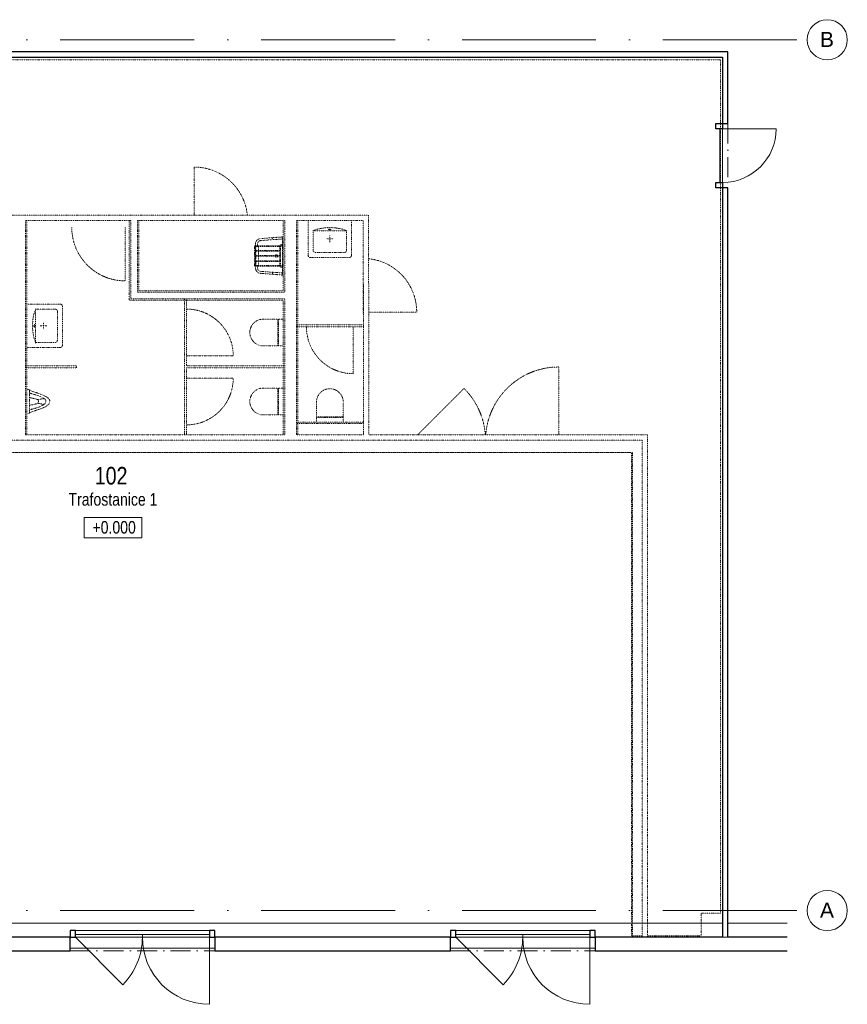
# Model space of a CAD drawing. Header units: millimetres. Extents: x -34728 to 839610, y -480656 to 464976.
# Tile 11 of 69: x -17951 to -5591, y -22632 to -7932. Entities that reach past the tile are written whole.
import ezdxf

# ---------------------------------------------------------------- set-up
doc = ezdxf.new("R2010")
doc.units = ezdxf.units.MM
for name, pattern in [('B_CARA_12', [2.6, 1, -0.8, 0, -0.8]), ('ČERCHOVANÁ', [25.4, 12.7, -6.35, 0, -6.35]), ('Čerchovaná 20mm', [3000, 2000, -500, 0, -500]), ('Čerchovaná 3mm', [500, 300, -100, 0, -100])]:
    doc.linetypes.add(name, pattern=pattern)
doc.layers.get('0').update_dxf_attribs({"color": 9})
for name, color, linetype, lineweight in [('CA_DVERE', 9, 'Continuous', 13), ('CA_DVERE18', 9, 'Continuous', 9), ('CA_DVERE25', 9, 'Continuous', 9), ('CA_DVERE_NEVHRA1', 9, 'Čerchovaná 3mm', 13), ('CA_KOTY', 9, 'Continuous', 9), ('CA_OSY', 9, 'ČERCHOVANÁ', 9), ('CA_PODLAHA25', 9, 'Continuous', 13), ('CA_POHHRA25', 9, 'Continuous', 13), ('CA_REZY', 9, 'Continuous', 25), ('CA_TEXT25', 9, 'Continuous', 9), ('CA_TEXT35', 9, 'Continuous', 9), ('CA_ZARIZPRED', 5, 'Continuous', 13)]:
    doc.layers.add(name, color=color, linetype=linetype, lineweight=lineweight)
doc.styles.add('Arial_1', font='arial.ttf', dxfattribs={"height": 450})
doc.styles.add('Arial_3', font='arial.ttf', dxfattribs={"width": 0.8, "height": 250})
doc.styles.add('Arial_4', font='arial.ttf', dxfattribs={"width": 0.8, "height": 350})

# ---------------------------------------------------------------- blocks, each defined once
blk = doc.blocks.new('CZ-Dveře_otočné_dvoukřídlé_OCZ - CZ-Dveře_otočné_dvoukřídlé_2_19x2_7-2315280-PŮDORYS 1_NP _ vestavek V1')
at = {"layer": 'CA_DVERE18', "linetype": 'B_CARA_12'}
for p, q in [((1095, 40), (1095, 1055)), ((-1015, 40), (-321, 734))]:
    blk.add_line(p, q, dxfattribs=at)
for centre, start, end in [((1095, -40), 90, 175.8038), ((-1095, -40), 4.1948, 45)]:
    blk.add_arc(centre, 1095, start, end, dxfattribs=at)
blk = doc.blocks.new('HP_Jednokridle-oboustrana-zaruben1 - 700x1970-1359875-PŮDORYS 1_NP _ vestavek V1')
at = {"layer": 'CA_DVERE', "linetype": 'B_CARA_12'}
blk.add_line((-370, 15), (-370, 715), dxfattribs=at)
blk.add_arc((-370, 15), 700, 0, 90, dxfattribs=at)
blk = doc.blocks.new('HP_Jednokridle-oboustrana-zaruben1 - 700x1970-1359876-PŮDORYS 1_NP _ vestavek V1')
at = {"layer": 'CA_DVERE', "linetype": 'B_CARA_12'}
blk.add_line((-370, -15), (-370, -715), dxfattribs=at)
blk.add_arc((-370, -15), 700, 270, 360, dxfattribs=at)
blk = doc.blocks.new('WC 01 - WC-807661-PŮDORYS 1_NP _ vestavek V1')
at = {"layer": 'CA_ZARIZPRED', "linetype": 'B_CARA_12'}
for p, q in [((-200, 280), (-200, 210)), ((-200, 210), (200, 210)), ((-200, 200), (-200, 210)), ((200, 200), (-200, 200)), ((-200, 200), (-200, -20)), ((200, 210), (200, 280)), ((200, 210), (200, 200)), ((200, -20), (200, 200))]:
    blk.add_line(p, q, dxfattribs=at)
blk.add_arc((0, -20), 200, 180, 360, dxfattribs=at)
blk = doc.blocks.new('Urinal 02 - Urinal-847184-PŮDORYS 1_NP _ vestavek V1')
at = {"layer": 'CA_ZARIZPRED', "linetype": 'B_CARA_12'}
for p, q in [((-43, 160), (-28, 59)), ((28, 59), (43, 160)), ((-180, -92), (-180, -100)), ((-129, -61), (-174, -61)), ((-174, -61), (-129, -61)), ((-130, -62), (130, -62)), ((174, -61), (129, -61)), ((129, -61), (174, -61)), ((180, -100), (180, -92))]:
    blk.add_line(p, q, dxfattribs=at)
for centre, radius, start, end in [((420, -105), 477, 159.8921, 174.8069), ((0, 42), 32.8, 31.4193, 148.5807), ((-420, -105), 477, 5.1931, 20.1079)]:
    blk.add_arc(centre, radius, start, end, dxfattribs=at)
for points, knots in [([(-174, -61), (-169, -57), (-159, -40), (-143, 5), (-127, 57), (-112, 98), (-99, 133), (-89, 155), (-80, 172), (-71, 189), (-63, 201), (-57, 209)], [-1, -1, -1, -1, -0.785714, -0.571429, -0.428571, -0.285714, -0.214286, -0.142857, -0.107143, -0.071429, 0, 0, 0, 0]), ([(-129, -61), (-128, -60), (-126, -56), (-122, -49), (-119, -38), (-115, -26), (-111, -11), (-105, 12), (-95, 45), (-80, 86), (-63, 125), (-50, 148), (-43, 160)], [0, 0, 0, 0, 0.076923, 0.153846, 0.230769, 0.307692, 0.384615, 0.461538, 0.615385, 0.769231, 0.884615, 1, 1, 1, 1]), ([(-57, 209), (-54, 213), (-47, 221), (-38, 230), (-29, 235), (-22, 239), (-15, 242), (-8, 244), (0, 244), (8, 244), (15, 242), (22, 239), (29, 235), (38, 229), (47, 221), (54, 213), (57, 209)], [0, 0, 0, 0, 0.111111, 0.222222, 0.277778, 0.333333, 0.388889, 0.444444, 0.5, 0.555556, 0.611111, 0.666667, 0.722222, 0.777778, 0.888889, 1, 1, 1, 1]), ([(-43, 160), (-41, 163), (-36, 169), (-27, 176), (-17, 181), (-7, 183), (1, 183), (8, 182), (15, 181), (22, 178), (28, 175), (36, 169), (41, 164), (43, 160)], [0, 0, 0, 0, 0.111111, 0.222222, 0.333333, 0.444444, 0.513889, 0.583333, 0.652778, 0.722222, 0.791667, 0.861111, 1, 1, 1, 1]), ([(43, 160), (52, 144), (69, 113), (88, 67), (102, 24), (112, -15), (119, -40), (125, -55), (128, -60), (129, -61)], [0, 0, 0, 0, 0.153846, 0.307692, 0.461538, 0.615385, 0.807692, 0.903846, 1, 1, 1, 1]), ([(57, 209), (61, 203), (67, 194), (75, 182), (80, 172), (84, 164), (88, 157), (92, 148), (101, 126), (114, 94), (128, 53), (141, 13), (153, -23), (164, -49), (170, -58), (174, -61)], [-1, -1, -1, -1, -0.946429, -0.919643, -0.892857, -0.866071, -0.852679, -0.839286, -0.785714, -0.678571, -0.571429, -0.428571, -0.285714, -0.142857, 0, 0, 0, 0]), ([(-180, -92), (-180, -90), (-179, -83), (-178, -74), (-177, -68), (-176, -64), (-175, -62), (-174, -61), (-174, -61)], [-1, -1, -1, -1, -0.857143, -0.571429, -0.428571, -0.285714, -0.142857, 0, 0, 0, 0]), ([(174, -61), (174, -61), (175, -62), (176, -64), (177, -69), (179, -78), (180, -87), (180, -92)], [-1, -1, -1, -1, -0.857143, -0.714286, -0.571429, -0.285714, 0, 0, 0, 0])]:
    blk.add_open_spline(points, degree=3, knots=knots, dxfattribs=at)
for points in [[(-129, -61), (-129, -61), (-130, -61), (-130, -62), (-130, -62)], [(130, -62), (130, -62), (130, -61), (129, -61), (129, -61)]]:
    blk.add_open_spline(points, degree=3, dxfattribs=at)
blk = doc.blocks.new('CZ-Dveře_otočné_jednokřídlé_OCZ - CZ-Dveře_otočné_jednokřídlé_900-2406754-PŮDORYS 1_NP _ vestavek V1')
at = {"layer": 'CA_DVERE18', "linetype": 'B_CARA_12'}
blk.add_line((400, -140), (400, -940), dxfattribs=at)
blk.add_arc((400, -140), 800, 180, 270, dxfattribs=at)
blk = doc.blocks.new('Waschbecken 02 645 x 550 - Waschbecken-V1-PŮDORYS 1_NP _ vestavek V1')
at = {"layer": 'CA_ZARIZPRED', "linetype": 'B_CARA_12'}
for p, q in [((-200, 280), (-200, 150)), ((-200, 150), (-200, -220)), ((-135, 150), (-126, 150)), ((-125, -145), (-125, 150)), ((371, 150), (-125, 150)), ((-125, 150), (-125, 150)), ((103, 172), (103, 168)), ((143, 168), (143, 172)), ((371, 150), (371, -145)), ((371, 150), (381, 150)), ((371, 150), (371, 150)), ((446, 150), (446, 280)), ((446, -220), (446, 150)), ((73, 30), (173, 30)), ((123, -20), (123, 80)), ((-170, -250), (416, -250)), ((341, -175), (-95, -175))]:
    blk.add_line(p, q, dxfattribs=at)
at = {"layer": 'CA_ZARIZPRED', "linetype": 'B_CARA_12', "flags": 128}
for points in [[(-126, 150), (-81, 167), (-28, 181), (30, 190), (91, 195), (154, 195), (216, 190), (274, 181), (327, 167), (371, 150)], [(-95, -175), (-96, -175), (-97, -175), (-99, -175), (-100, -175), (-101, -174), (-102, -174), (-103, -174), (-104, -173), (-106, -173), (-107, -173), (-108, -172), (-109, -172), (-110, -171), (-111, -170), (-112, -170), (-113, -169), (-114, -168), (-115, -168), (-116, -167), (-117, -166), (-117, -165), (-118, -164), (-119, -163), (-120, -162), (-120, -161), (-121, -160), (-121, -159), (-122, -158), (-123, -157), (-123, -156), (-123, -155), (-124, -154), (-124, -152), (-124, -151), (-125, -150), (-125, -149), (-125, -148), (-125, -147), (-125, -145), (-125, -145)], [(371, -145), (371, -146), (371, -147), (371, -149), (370, -150), (370, -151), (370, -152), (370, -153), (369, -154), (369, -156), (368, -157), (368, -158), (367, -159), (367, -160), (366, -161), (366, -162), (365, -163), (364, -164), (363, -165), (363, -166), (362, -167), (361, -167), (360, -168), (359, -169), (358, -170), (357, -170), (356, -171), (355, -171), (354, -172), (353, -173), (352, -173), (351, -173), (349, -174), (348, -174), (347, -174), (346, -175), (345, -175), (344, -175), (342, -175), (341, -175), (341, -175)], [(-200, -220), (-200, -221), (-200, -222), (-200, -224), (-200, -225), (-199, -226), (-199, -227), (-199, -228), (-198, -229), (-198, -231), (-198, -232), (-197, -233), (-197, -234), (-196, -235), (-195, -236), (-195, -237), (-194, -238), (-193, -239), (-193, -240), (-192, -241), (-191, -242), (-190, -242), (-189, -243), (-188, -244), (-187, -245), (-186, -245), (-185, -246), (-184, -246), (-183, -247), (-182, -248), (-181, -248), (-180, -248), (-179, -249), (-177, -249), (-176, -249), (-175, -250), (-174, -250), (-173, -250), (-172, -250), (-170, -250), (-170, -250)], [(416, -250), (417, -250), (418, -250), (419, -250), (421, -250), (422, -249), (423, -249), (424, -249), (425, -248), (426, -248), (427, -248), (429, -247), (430, -247), (431, -246), (432, -245), (433, -245), (434, -244), (435, -243), (436, -243), (436, -242), (437, -241), (438, -240), (439, -239), (440, -238), (440, -237), (441, -236), (442, -235), (442, -234), (443, -233), (443, -232), (444, -231), (444, -230), (445, -229), (445, -227), (445, -226), (445, -225), (446, -224), (446, -223), (446, -222), (446, -220), (446, -220)]]:
    blk.add_lwpolyline(points, dxfattribs=at)
at = {"layer": 'CA_ZARIZPRED', "linetype": 'B_CARA_12'}
for centre, start, end in [((-95, -145), 180, 195), ((341, -145), 345, 0), ((-170, -220), 180, 195), ((-170, -220), 210, 225), ((-170, -220), 255, 270), ((-95, -145), 255, 270), ((341, -145), 270, 285), ((416, -220), 270, 285), ((416, -220), 300, 315), ((416, -220), 345, 0)]:
    blk.add_arc(centre, 30, start, end, dxfattribs=at)
for start_param, end_param in [(3.142504, 6.284097), (0.000912, 3.142504)]:
    blk.add_ellipse((123, 168), major_axis=(-20, 0), ratio=0.352391, start_param=start_param, end_param=end_param, dxfattribs=at)
blk = doc.blocks.new('CZ-Dveře_otočné_jednokřídlé_OCZ - CZ-Dveře_otočné_jednokřídlé_900-2401749-PŮDORYS 1_NP _ vestavek V1')
at = {"layer": 'CA_DVERE18', "linetype": 'B_CARA_12'}
for p, q in [((400, 42), (400, 760)), ((400, -40), (400, -38))]:
    blk.add_line(p, q, dxfattribs=at)
blk.add_arc((400, -40), 800, 90, 174.2509, dxfattribs=at)
at = {"layer": 'CA_DVERE_NEVHRA1', "linetype": 'B_CARA_12'}
blk.add_line((-25, -40), (425, -40), dxfattribs=at)
blk = doc.blocks.new('CZ-Dveře_otočné_jednokřídlé_OCZ - CZ-Dveře_otočné_jednokřídlé_900-1178197-PŮDORYS 1_NP _ vestavek V1')
at = {"layer": 'CA_DVERE18', "linetype": 'B_CARA_12'}
blk.add_line((-400, 40), (-400, 760), dxfattribs=at)
blk.add_arc((-400, -40), 800, 5.7491, 90, dxfattribs=at)
blk = doc.blocks.new('Výlevka - Výlevka-2403445-PŮDORYS 1_NP _ vestavek V1')
at = {"layer": 'CA_ZARIZPRED', "linetype": 'B_CARA_12'}
for p, q in [((-324, 268), (-310, 445)), ((-294, 268), (-280, 444)), ((-231, 522), (-201, 522)), ((-231, 492), (-201, 492)), ((-201, 537), (-201, 522)), ((99, 537), (-201, 537)), ((-201, 516), (-201, 522)), ((-201, 516), (-201, 142)), ((-191, 142), (-191, 516)), ((-191, 477), (-131, 477)), ((88, 527), (-189, 527)), ((-189, 517), (88, 517)), ((-131, 522), (-131, 153)), ((-121, 153), (-121, 522)), ((-121, 477), (-56, 477)), ((-56, 522), (-56, 153)), ((-46, 153), (-46, 522)), ((-46, 477), (19, 477)), ((19, 522), (19, 153)), ((29, 153), (29, 522)), ((29, 477), (90, 477)), ((89, 516), (89, 142)), ((99, 522), (99, 537)), ((99, 522), (99, 516)), ((99, 522), (129, 522)), ((99, 142), (99, 516)), ((99, 492), (129, 492)), ((179, 442), (193, 268)), ((209, 443), (223, 268)), ((-324, 268), (-294, 268)), ((94, 158), (-196, 158)), ((-196, 148), (94, 148)), ((193, 268), (223, 268)), ((-336, 118), (-337, 108)), ((234, 118), (-336, 118)), ((-221, 143), (-221, 139)), ((-221, 143), (-191, 143)), ((-221, 122), (-221, 139)), ((-221, 139), (-191, 139)), ((-221, 122), (-221, 119)), ((-221, 122), (-191, 122)), ((-221, 119), (-191, 119)), ((-191, 119), (-221, 119)), ((-221, 119), (-201, 119)), ((-201, 119), (-196, 119)), ((-196, 119), (-191, 119)), ((-191, 139), (-191, 143)), ((-191, 139), (-191, 122)), ((-191, 119), (-191, 122)), ((89, 143), (89, 139)), ((119, 143), (89, 143)), ((89, 122), (89, 139)), ((119, 139), (89, 139)), ((89, 122), (89, 119)), ((119, 122), (89, 122)), ((89, 119), (119, 119)), ((89, 119), (119, 119)), ((89, 119), (94, 119)), ((94, 119), (99, 119)), ((119, 119), (99, 119)), ((119, 139), (119, 143)), ((119, 139), (119, 122)), ((119, 119), (119, 122)), ((235, 108), (234, 118))]:
    blk.add_line(p, q, dxfattribs=at)
at = {"layer": 'CA_ZARIZPRED', "linetype": 'B_CARA_12', "flags": 128}
for points in [[(-189, 527), (-190, 527), (-190, 527), (-191, 527), (-191, 527), (-192, 527), (-192, 527), (-193, 527), (-193, 527), (-193, 527), (-194, 527), (-194, 526), (-195, 526), (-195, 526), (-196, 526), (-196, 525), (-196, 525), (-197, 525), (-197, 525), (-197, 524), (-198, 524), (-198, 524), (-198, 523), (-199, 523), (-199, 523), (-199, 522), (-199, 522), (-200, 521), (-200, 521), (-200, 521), (-200, 520), (-200, 520), (-201, 519), (-201, 519), (-201, 518), (-201, 518), (-201, 517), (-201, 517), (-201, 517), (-201, 516), (-201, 516)], [(-191, 516), (-191, 516), (-191, 516), (-191, 516), (-191, 516), (-191, 516), (-191, 516), (-191, 516), (-191, 516), (-191, 516), (-191, 517), (-191, 517), (-191, 517), (-191, 517), (-191, 517), (-191, 517), (-191, 517), (-191, 517), (-191, 517), (-191, 517), (-191, 517), (-190, 517), (-190, 517), (-190, 517), (-190, 517), (-190, 517), (-190, 517), (-190, 517), (-190, 517), (-190, 517), (-190, 517), (-190, 517), (-190, 517), (-190, 517), (-190, 517), (-190, 517), (-190, 517), (-190, 517), (-189, 517), (-189, 517), (-189, 517)], [(99, 516), (99, 516), (99, 517), (99, 517), (99, 518), (99, 518), (99, 519), (99, 519), (99, 520), (99, 520), (98, 520), (98, 521), (98, 521), (98, 522), (98, 522), (97, 522), (97, 523), (97, 523), (97, 524), (96, 524), (96, 524), (96, 525), (95, 525), (95, 525), (94, 525), (94, 526), (94, 526), (93, 526), (93, 526), (92, 527), (92, 527), (92, 527), (91, 527), (91, 527), (90, 527), (90, 527), (89, 527), (89, 527), (88, 527), (88, 527), (88, 527)], [(88, 517), (88, 517), (88, 517), (88, 517), (88, 517), (88, 517), (88, 517), (88, 517), (88, 517), (88, 517), (88, 517), (88, 517), (89, 517), (89, 517), (89, 517), (89, 517), (89, 517), (89, 517), (89, 517), (89, 517), (89, 517), (89, 517), (89, 517), (89, 517), (89, 517), (89, 517), (89, 517), (89, 517), (89, 517), (89, 517), (89, 516), (89, 516), (89, 516), (89, 516), (89, 516), (89, 516), (89, 516), (89, 516), (89, 516), (89, 516), (89, 516)], [(-336, 118), (-334, 143), (-332, 167), (-330, 189), (-329, 207)], [(-329, 207), (-328, 224), (-326, 245), (-324, 268)], [(-306, 118), (-304, 143), (-302, 167), (-300, 189), (-299, 207)], [(-299, 207), (-297, 224), (-296, 245), (-294, 268)], [(193, 268), (195, 245), (196, 224), (197, 207)], [(197, 207), (199, 189), (201, 167), (202, 143), (204, 118)], [(223, 268), (225, 245), (226, 224), (227, 207)], [(227, 207), (229, 189), (231, 167), (232, 143), (234, 118)]]:
    blk.add_lwpolyline(points, dxfattribs=at)
at = {"layer": 'CA_ZARIZPRED', "linetype": 'B_CARA_12'}
for centre, radius, start, end in [((-231, 443), 79.2, 90, 178.7407), ((-231, 443), 49.1, 90, 179.5597), ((129, 443), 80, 360, 90), ((129, 442), 50.2, 0, 90), ((-51, 209), 20, 105, 255), ((-51, 209), 20, 285, 75)]:
    blk.add_arc(centre, radius, start, end, dxfattribs=at)
blk = doc.blocks.new('Waschbecken 02 645 x 550 - Waschbecken-V2-PŮDORYS 1_NP _ vestavek V1')
at = {"layer": 'CA_ZARIZPRED', "linetype": 'B_CARA_12'}
for p, q in [((-200, 300), (-200, 150)), ((446, 150), (446, 300)), ((-200, 150), (-200, -220)), ((-135, 150), (-126, 150)), ((-125, -145), (-125, 150)), ((371, 150), (-125, 150)), ((-125, 150), (-125, 150)), ((103, 172), (103, 168)), ((143, 168), (143, 172)), ((371, 150), (371, -145)), ((371, 150), (381, 150)), ((371, 150), (371, 150)), ((446, -220), (446, 150)), ((73, 30), (173, 30)), ((123, -20), (123, 80)), ((-170, -250), (416, -250)), ((341, -175), (-95, -175))]:
    blk.add_line(p, q, dxfattribs=at)
at = {"layer": 'CA_ZARIZPRED', "linetype": 'B_CARA_12', "flags": 128}
for points in [[(-126, 150), (-81, 167), (-28, 181), (30, 190), (91, 195), (154, 195), (216, 190), (274, 181), (327, 167), (371, 150)], [(-95, -175), (-96, -175), (-97, -175), (-99, -175), (-100, -175), (-101, -174), (-102, -174), (-103, -174), (-104, -173), (-106, -173), (-107, -173), (-108, -172), (-109, -172), (-110, -171), (-111, -170), (-112, -170), (-113, -169), (-114, -168), (-115, -168), (-116, -167), (-117, -166), (-117, -165), (-118, -164), (-119, -163), (-120, -162), (-120, -161), (-121, -160), (-121, -159), (-122, -158), (-123, -157), (-123, -156), (-123, -155), (-124, -154), (-124, -152), (-124, -151), (-125, -150), (-125, -149), (-125, -148), (-125, -147), (-125, -145), (-125, -145)], [(371, -145), (371, -146), (371, -147), (371, -149), (370, -150), (370, -151), (370, -152), (370, -153), (369, -154), (369, -156), (368, -157), (368, -158), (367, -159), (367, -160), (366, -161), (366, -162), (365, -163), (364, -164), (363, -165), (363, -166), (362, -167), (361, -167), (360, -168), (359, -169), (358, -170), (357, -170), (356, -171), (355, -171), (354, -172), (353, -173), (352, -173), (351, -173), (349, -174), (348, -174), (347, -174), (346, -175), (345, -175), (344, -175), (342, -175), (341, -175), (341, -175)], [(-200, -220), (-200, -221), (-200, -222), (-200, -224), (-200, -225), (-199, -226), (-199, -227), (-199, -228), (-198, -229), (-198, -231), (-198, -232), (-197, -233), (-197, -234), (-196, -235), (-195, -236), (-195, -237), (-194, -238), (-193, -239), (-193, -240), (-192, -241), (-191, -242), (-190, -242), (-189, -243), (-188, -244), (-187, -245), (-186, -245), (-185, -246), (-184, -246), (-183, -247), (-182, -248), (-181, -248), (-180, -248), (-179, -249), (-177, -249), (-176, -249), (-175, -250), (-174, -250), (-173, -250), (-172, -250), (-170, -250), (-170, -250)], [(416, -250), (417, -250), (418, -250), (419, -250), (421, -250), (422, -249), (423, -249), (424, -249), (425, -248), (426, -248), (427, -248), (429, -247), (430, -247), (431, -246), (432, -245), (433, -245), (434, -244), (435, -243), (436, -243), (436, -242), (437, -241), (438, -240), (439, -239), (440, -238), (440, -237), (441, -236), (442, -235), (442, -234), (443, -233), (443, -232), (444, -231), (444, -230), (445, -229), (445, -227), (445, -226), (445, -225), (446, -224), (446, -223), (446, -222), (446, -220), (446, -220)]]:
    blk.add_lwpolyline(points, dxfattribs=at)
at = {"layer": 'CA_ZARIZPRED', "linetype": 'B_CARA_12'}
for centre, start, end in [((-95, -145), 180, 195), ((341, -145), 345, 0), ((-170, -220), 180, 195), ((-170, -220), 210, 225), ((-170, -220), 255, 270), ((-95, -145), 255, 270), ((341, -145), 270, 285), ((416, -220), 270, 285), ((416, -220), 300, 315), ((416, -220), 345, 0)]:
    blk.add_arc(centre, 30, start, end, dxfattribs=at)
for start_param, end_param in [(3.142504, 6.284097), (0.000912, 1.309909), (1.368222, 3.142504)]:
    blk.add_ellipse((123, 168), major_axis=(-20, 0), ratio=0.352391, start_param=start_param, end_param=end_param, dxfattribs=at)
blk = doc.blocks.new('CZ-Dveře_otočné_jednokřídlé_OCZ - CZ-Dveře_otočné_jednokřídlé_900-V3-PŮDORYS 1_NP _ vestavek V1')
at = {"layer": 'CA_DVERE18'}
blk.add_line((-400, -40), (-400, 760), dxfattribs=at)
blk.add_arc((-400, -40), 800, 360, 90, dxfattribs=at)
at = {"layer": 'CA_DVERE25', "lineweight": 25}
for p, q in [((-480, -140), (-480, -40)), ((-480, -40), (-400, -40)), ((-400, -140), (-480, -140)), ((-400, -40), (-400, -140)), ((400, -140), (400, -40)), ((400, -40), (480, -40)), ((480, -140), (400, -140)), ((480, -40), (480, -140))]:
    blk.add_line(p, q, dxfattribs=at)
at = {"layer": 'CA_DVERE25'}
for p, q in [((-400, -80), (-400, -40)), ((-400, -40), (400, -40)), ((400, -80), (-400, -80)), ((400, -40), (400, -80))]:
    blk.add_line(p, q, dxfattribs=at)
at = {"layer": 'CA_DVERE_NEVHRA1'}
blk.add_line((-480, 40), (480, 40), dxfattribs=at)
blk = doc.blocks.new('CZ-Dveře_otočné_dvoukřídlé_OCZ typ2 - CZ-Dveře_otočné_dvoukřídlé_2x3_5-2140954-PŮDORYS 1_NP _ vestavek V1')
at = {"layer": 'CA_DVERE18'}
for p, q in [((-1000, 200), (1000, 200)), ((-1000, 100), (-293, -607)), ((1000, 100), (1000, -900))]:
    blk.add_line(p, q, dxfattribs=at)
for centre, start, end in [((-1000, 100), 315, 0), ((1000, 100), 180, 270)]:
    blk.add_arc(centre, 1000, start, end, dxfattribs=at)
at = {"layer": 'CA_DVERE25', "lineweight": 25}
for p, q in [((-1000, 200), (-1080, 200)), ((-1080, 200), (-1080, 100)), ((-1000, 100), (-1000, 200)), ((1080, 200), (1000, 200)), ((1000, 200), (1000, 100)), ((1080, 100), (1080, 200)), ((-1080, 100), (-1000, 100)), ((1000, 100), (1080, 100))]:
    blk.add_line(p, q, dxfattribs=at)
at = {"layer": 'CA_DVERE25'}
for p, q in [((0, 140), (-1000, 140)), ((-1000, 140), (-1000, 100)), ((-1000, 100), (0, 100)), ((0, 100), (0, 140)), ((1000, 140), (0, 140)), ((0, 140), (0, 100)), ((0, 100), (1000, 100)), ((1000, 100), (1000, 140))]:
    blk.add_line(p, q, dxfattribs=at)
at = {"layer": 'CA_DVERE_NEVHRA1'}
blk.add_line((-1080, -100), (1080, -100), dxfattribs=at)
blk = doc.blocks.new('Osnova - Bublina osnovy 12mm-4850-PŮDORYS 1_NP _ vestavek V1')
at = {"layer": 'CA_TEXT35'}
blk.add_circle((0, 0), 6, dxfattribs=at)
blk = doc.blocks.new('Výškové kóty - Obdélník kolem výškové kóty-410351-PŮDORYS 1_NP _ vestavek V1')
at = {"layer": 'CA_KOTY'}
for p, q in [((6.6, 4.06), (-4.9, 4.06)), ((-4.9, 0), (-4.9, 4.06)), ((-4.9, 4.06), (6.6, 4.06)), ((6.6, 4.06), (6.6, 0)), ((6.6, 0), (-4.9, 0))]:
    blk.add_line(p, q, dxfattribs=at)
blk = doc.blocks.new('SAFFDHH')
at = {"layer": 'CA_OSY', "color": 9, "linetype": 'Čerchovaná 20mm'}
for p, q in [((2984, 20750), (23138, 20750)), ((2984, 7750), (23138, 7750))]:
    blk.add_line(p, q, dxfattribs=at)
at = {"layer": 'CA_PODLAHA25', "color": 9, "linetype": 'B_CARA_12'}
for p, q in [((21845, 20450), (4560, 20450)), ((21845, 7710), (21845, 20450)), ((4870, 14590), (20515, 14590)), ((20530, 14590), (4870, 14590)), ((20515, 14590), (20515, 7370)), ((20530, 7350), (20530, 14590)), ((21555, 7370), (21555, 7710)), ((21555, 7710), (21845, 7710)), ((20515, 7370), (20675, 7370)), ((20755, 7370), (21555, 7370)), ((4870, 7350), (20530, 7350))]:
    blk.add_line(p, q, dxfattribs=at)
at = {"layer": 'CA_PODLAHA25', "color": 9}
for p, q in [((4440, 7560), (21875, 7560)), ((21955, 7560), (22840, 7560))]:
    blk.add_line(p, q, dxfattribs=at)
at = {"layer": 'CA_POHHRA25', "color": 9, "linetype": 'B_CARA_12'}
for p, q in [((9790, 18130), (16587, 18130)), ((16587, 18130), (16587, 17110)), ((13035, 18050), (11465, 18050)), ((11465, 18050), (11465, 14850)), ((11485, 18050), (11485, 14850)), ((13015, 16860), (13015, 18050)), ((13035, 16880), (13035, 18050)), ((15335, 18050), (13135, 18050)), ((13135, 18050), (13135, 16980)), ((13155, 18050), (13155, 17000)), ((15315, 17000), (15315, 18050)), ((15335, 16980), (15335, 18050)), ((15510, 18050), (15510, 14850)), ((16507, 18050), (15510, 18050)), ((15530, 18050), (15530, 14850)), ((16507, 17110), (16507, 18050)), ((16510, 17110), (16507, 17110)), ((16510, 14850), (16510, 17110)), ((16590, 17110), (16587, 17110)), ((16590, 17110), (16590, 14850)), ((13135, 16980), (15335, 16980)), ((13155, 17000), (15315, 17000)), ((15315, 16860), (13015, 16860)), ((15335, 16880), (13035, 16880)), ((13837, 14850), (13837, 16880)), ((13867, 16880), (13867, 15880)), ((15315, 14850), (15315, 16860)), ((15335, 14850), (15335, 16880)), ((15510, 16495), (16510, 16495)), ((16510, 16465), (15510, 16465)), ((11465, 15880), (12225, 15880)), ((12225, 15880), (12225, 15850)), ((13867, 15880), (15335, 15880)), ((12225, 15850), (11465, 15850)), ((13867, 15850), (13867, 14850)), ((15335, 15850), (13867, 15850)), ((15510, 15020), (16510, 15020)), ((16510, 15020), (15510, 15020)), ((15530, 15040), (16510, 15040)), ((11465, 14850), (15335, 14850)), ((15510, 14850), (16510, 14850)), ((16590, 14850), (20755, 14850)), ((20755, 14850), (20755, 7350)), ((20675, 14770), (4230, 14770)), ((20675, 7350), (20675, 14770)), ((20675, 7350), (20755, 7350))]:
    blk.add_line(p, q, dxfattribs=at)
at = {"layer": 'CA_POHHRA25', "color": 9}
for p, q in [((21875, 7350), (21955, 7350)), ((14290, 7190), (12130, 7190)), ((19970, 7190), (17810, 7190))]:
    blk.add_line(p, q, dxfattribs=at)
at = {"layer": 'CA_REZY', "color": 9}
for p, q in [((21955, 20570), (4230, 20570)), ((4230, 20490), (21875, 20490)), ((21875, 20490), (21875, 19500)), ((21955, 19500), (21955, 20570)), ((21875, 19500), (21955, 19500)), ((21875, 18540), (21875, 7350)), ((21955, 18540), (21875, 18540)), ((21955, 7350), (21955, 18540)), ((12130, 7350), (8600, 7350)), ((12130, 7150), (12130, 7350)), ((17810, 7350), (14290, 7350)), ((14290, 7350), (14290, 7150)), ((17810, 7150), (17810, 7350)), ((21875, 7350), (19970, 7350)), ((19970, 7350), (19970, 7150)), ((22840, 7350), (21955, 7350)), ((8600, 7150), (12130, 7150)), ((14290, 7150), (17810, 7150)), ((19970, 7150), (22840, 7150))]:
    blk.add_line(p, q, dxfattribs=at)
at = {"layer": 'CA_DVERE', "color": 9, "linetype": 'B_CARA_12'}
for name, p, rotation in [('HP_Jednokridle-oboustrana-zaruben1 - 700x1970-1359876-PŮDORYS 1_NP _ vestavek V1', (13852, 16400), 90), ('HP_Jednokridle-oboustrana-zaruben1 - 700x1970-1359875-PŮDORYS 1_NP _ vestavek V1', (15990, 16480), 180), ('HP_Jednokridle-oboustrana-zaruben1 - 700x1970-1359875-PŮDORYS 1_NP _ vestavek V1', (13852, 15330), 270)]:
    blk.add_blockref(name, p, dxfattribs=dict(at, rotation=rotation))
at = {"layer": 'CA_DVERE_NEVHRA1', "color": 9, "rotation": 270}
blk.add_blockref('CZ-Dveře_otočné_jednokřídlé_OCZ - CZ-Dveře_otočné_jednokřídlé_900-V3-PŮDORYS 1_NP _ vestavek V1', (21915, 19020), dxfattribs=at)
at = {"layer": 'CA_DVERE_NEVHRA1', "color": 9, "linetype": 'B_CARA_12'}
for name, p in [('CZ-Dveře_otočné_jednokřídlé_OCZ - CZ-Dveře_otočné_jednokřídlé_900-1178197-PŮDORYS 1_NP _ vestavek V1', (14382, 18090)), ('CZ-Dveře_otočné_jednokřídlé_OCZ - CZ-Dveře_otočné_jednokřídlé_900-2406754-PŮDORYS 1_NP _ vestavek V1', (12555, 18090)), ('CZ-Dveře_otočné_dvoukřídlé_OCZ - CZ-Dveře_otočné_dvoukřídlé_2_19x2_7-2315280-PŮDORYS 1_NP _ vestavek V1', (18335, 14810))]:
    blk.add_blockref(name, p, dxfattribs=at)
at = {"layer": 'CA_DVERE_NEVHRA1', "color": 9, "linetype": 'B_CARA_12', "rotation": 270}
blk.add_blockref('CZ-Dveře_otočné_jednokřídlé_OCZ - CZ-Dveře_otočné_jednokřídlé_900-2401749-PŮDORYS 1_NP _ vestavek V1', (16547, 17085), dxfattribs=at)
at = {"layer": 'CA_DVERE_NEVHRA1', "color": 9}
for p in [(13210, 7250), (18890, 7250)]:
    blk.add_blockref('CZ-Dveře_otočné_dvoukřídlé_OCZ typ2 - CZ-Dveře_otočné_dvoukřídlé_2x3_5-2140954-PŮDORYS 1_NP _ vestavek V1', p, dxfattribs=at)
at = {"layer": 'CA_KOTY', "color": 9, "xscale": 74.99999999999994, "yscale": 74.99999999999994, "zscale": 74.99999999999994}
blk.add_blockref('Výškové kóty - Obdélník kolem výškové kóty-410351-PŮDORYS 1_NP _ vestavek V1', (12709, 13313), dxfattribs=at)
at = {"layer": 'CA_TEXT35', "color": 9, "xscale": 49.99999999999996, "yscale": 49.99999999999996, "zscale": 49.99999999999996, "rotation": 270}
for p in [(23438, 20750), (23438, 7750)]:
    blk.add_blockref('Osnova - Bublina osnovy 12mm-4850-PŮDORYS 1_NP _ vestavek V1', p, dxfattribs=at)
at = {"layer": 'CA_ZARIZPRED', "color": 9, "linetype": 'B_CARA_12'}
blk.add_blockref('Waschbecken 02 645 x 550 - Waschbecken-V2-PŮDORYS 1_NP _ vestavek V1', (15887, 17750), dxfattribs=at)
for name, p, rotation in [('Výlevka - Výlevka-2403445-PŮDORYS 1_NP _ vestavek V1', (15422, 17573), 90), ('Waschbecken 02 645 x 550 - Waschbecken-V1-PŮDORYS 1_NP _ vestavek V1', (11765, 16357), 90), ('WC 01 - WC-807661-PŮDORYS 1_NP _ vestavek V1', (15035, 16380), 270), ('Urinal 02 - Urinal-847184-PŮDORYS 1_NP _ vestavek V1', (11585, 15350), 270), ('WC 01 - WC-807661-PŮDORYS 1_NP _ vestavek V1', (15035, 15350), 270), ('WC 01 - WC-807661-PŮDORYS 1_NP _ vestavek V1', (16010, 15320), 180)]:
    blk.add_blockref(name, p, dxfattribs=dict(at, rotation=rotation))
at = {"layer": 'CA_KOTY', "color": 9, "insert": (12465, 13565), "char_height": 187.5, "width": 764.42, "attachment_point": 1, "line_spacing_factor": 0.941778, "style": 'Arial_3'}
blk.add_mtext('+0.000', dxfattribs=at)
at = {"layer": 'CA_TEXT25', "color": 9, "attachment_point": 1}
for s, insert, char_height, width, style in [('102', (12498, 14373), 262.5, 606.08, 'Arial_4'), ('Trafostanice 1', (12107, 13982), 187.5, 1606.58, 'Arial_3')]:
    blk.add_mtext(s, dxfattribs=dict(at, insert=insert, char_height=char_height, width=width, style=style))
at = {"layer": 'CA_TEXT35', "color": 9, "char_height": 225, "width": 256.54, "attachment_point": 1, "style": 'Arial_1', "bg_fill": 3, "box_fill_scale": 1.25, "bg_fill_color": 256, "bg_fill_true_color": 13158600, "bg_fill_transparency": 0}
for s, insert in [('\\fArial|b0|i0|c238|p34|;B', (23329, 20868)), ('\\fArial|b0|i0|c238|p34|;A', (23329, 7868))]:
    blk.add_mtext(s, dxfattribs=dict(at, insert=insert))
blk = doc.blocks.new('A$C549095ee')
at = {"xscale": 0.001, "yscale": 0.001, "zscale": 0.001, "rotation": 27.51344992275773}
blk.add_blockref('SAFFDHH', (-0.625, -8.67), dxfattribs=at)

msp = doc.modelspace()

# ---------------------------------------------------------------- block references
at = {"color": 200, "lineweight": 35, "xscale": 999.9999999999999, "yscale": 999.9999999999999, "zscale": 999.9999999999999, "rotation": 332.4865500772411}
msp.add_blockref('A$C549095ee', (-24769.21, -21581.55), dxfattribs=at)

doc.saveas('drawing.dxf')
